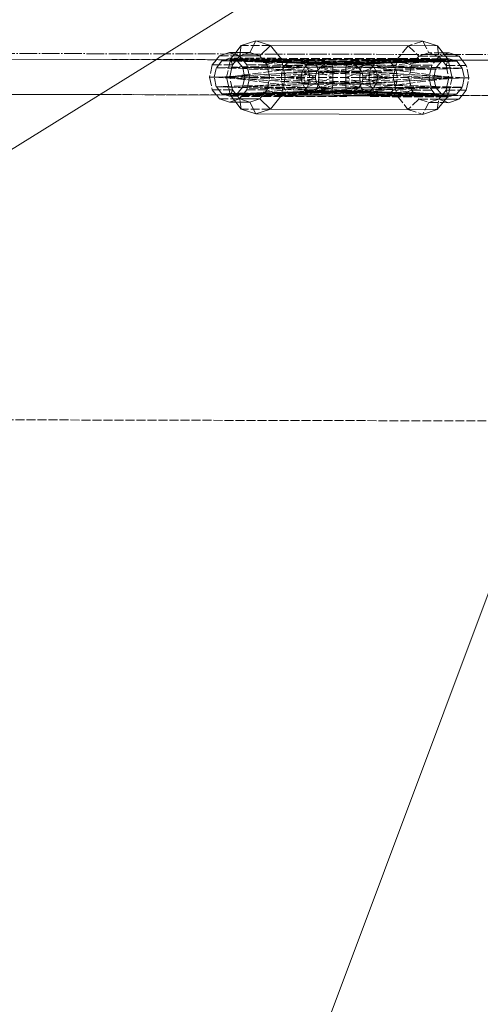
# Model space of a CAD drawing. Header units: millimetres. Extents: x -15129 to 9171, y -18789 to 5877.
# Tile 39 of 256: x -8819 to -8662, y -17105 to -16769. Entities that reach past the tile are written whole.
import ezdxf

# ---------------------------------------------------------------- set-up
doc = ezdxf.new("R2010")
doc.units = ezdxf.units.MM
doc.linetypes.add('ACAD_ISO02W100', pattern=[15, 12, -3])
doc.linetypes.add('ACAD_ISO04W100', pattern=[30, 24, -3, 0, -3])
for name, color, linetype in [('AS_Belki', 145, 'Continuous'), ('AS_Czesci specjalne', 31, 'Continuous'), ('AS_DIM_ON', 7, 'Continuous'), ('AS_Sciany betonowe', 252, 'Continuous'), ('AS_Siatki', 72, 'Continuous')]:
    doc.layers.add(name, color=color, linetype=linetype)

msp = doc.modelspace()

# ---------------------------------------------------------------- linework, layer by layer
at = {"color": 7, "lineweight": 13}
msp.add_line((-8595.54, -16795.12), (-8816.96, -17386.81), dxfattribs=at)
at = {"layer": 'AS_Belki', "color": 145, "linetype": 'Continuous', "lineweight": 13, "ltscale": 0.25}
for p, q in [((-8745.74, -16782.76), (-9179.18, -16781.82)), ((-8787.37, -16782.67), (-8828.95, -16782.57)), ((-8395.52, -16783.52), (-8667.91, -16782.93)), ((-9179.2, -16793.82), (-8787.34, -16794.67)), ((-8828.98, -16794.57), (-8395.54, -16795.59))]:
    msp.add_line(p, q, dxfattribs=at)
at = {"layer": 'AS_Belki', "color": 84, "linetype": 'ACAD_ISO02W100', "lineweight": 13, "ltscale": 0.25}
for p, q in [((-8395.52, -16783.59), (-8787.37, -16782.67)), ((-8724.79, -16782.8), (-8745.74, -16782.76)), ((-8674.82, -16782.91), (-8694.85, -16782.87)), ((-8672.66, -16782.92), (-8674.82, -16782.91)), ((-8667.91, -16782.93), (-8672.66, -16782.92)), ((-8787.34, -16794.67), (-8724.81, -16794.8)), ((-8694.88, -16794.87), (-8395.54, -16795.52))]:
    msp.add_line(p, q, dxfattribs=at)
at = {"layer": 'AS_Belki', "color": 84, "linetype": 'ACAD_ISO02W100', "lineweight": 13, "ltscale": 0.25, "extrusion": (-0.59867, 0.001298, 0.800995)}
for centre in [(16807.67, -6959.35, 5201.49), (16807.67, -6935.37, 5183.57)]:
    msp.add_circle(centre, 6, dxfattribs=at)
at = {"layer": 'AS_Czesci specjalne', "color": 145, "linetype": 'Continuous', "lineweight": 13, "ltscale": 0.25}
for p, q in [((-8738.24, -16776.27), (-8743.25, -16777.94)), ((-8738.24, -16776.27), (-8740.35, -16780.27)), ((-8738.24, -16776.27), (-8733.24, -16777.96)), ((-8681.37, -16776.4), (-8738.24, -16776.27)), ((-8676.36, -16778.08), (-8681.37, -16776.4)), ((-8747.23, -16780.25), (-8750.64, -16781.39)), ((-8743.83, -16781.4), (-8747.23, -16780.25)), ((-8740.35, -16780.27), (-8747.23, -16780.25)), ((-8743.25, -16777.94), (-8745.12, -16780.26)), ((-8743.25, -16777.94), (-8743.59, -16780.26)), ((-8736.94, -16781.41), (-8740.35, -16780.27)), ((-8733.24, -16777.96), (-8736.94, -16781.41)), ((-8733.24, -16777.96), (-8729.58, -16782.54)), ((-8676.36, -16778.08), (-8733.24, -16777.96)), ((-8672.71, -16782.67), (-8676.36, -16778.08)), ((-8672.4, -16780.42), (-8674.5, -16780.42)), ((-8668.99, -16781.56), (-8672.4, -16780.42)), ((-8750.64, -16781.39), (-8751.73, -16782.74)), ((-8748.73, -16782.75), (-8747.23, -16782.25)), ((-8747.23, -16782.25), (-8745.72, -16782.76)), ((-8742.73, -16782.77), (-8743.83, -16781.4)), ((-8736.94, -16781.41), (-8743.83, -16781.4)), ((-8735.85, -16782.79), (-8736.94, -16781.41)), ((-8729.58, -16782.54), (-8730.22, -16782.8)), ((-8729.58, -16782.54), (-8729.53, -16782.8)), ((-8729.58, -16782.54), (-8726.96, -16782.81)), ((-8725.11, -16782.81), (-8729.58, -16782.54)), ((-8723.52, -16782.82), (-8729.58, -16782.54)), ((-8672.71, -16782.67), (-8729.58, -16782.54)), ((-8672.71, -16782.67), (-8678.76, -16782.92)), ((-8672.71, -16782.67), (-8677.13, -16782.93)), ((-8672.71, -16782.67), (-8675.25, -16782.93)), ((-8668.99, -16781.56), (-8673.59, -16781.57)), ((-8672.65, -16782.94), (-8672.71, -16782.67)), ((-8667.89, -16782.95), (-8668.99, -16781.56)), ((-8751.75, -16794.75), (-8750.67, -16796.11)), ((-8750.67, -16796.11), (-8747.27, -16797.25)), ((-8747.26, -16795.25), (-8748.73, -16794.76)), ((-8747.27, -16797.25), (-8743.86, -16796.12)), ((-8747.27, -16797.25), (-8740.38, -16797.27)), ((-8745.79, -16794.76), (-8747.26, -16795.25)), ((-8745.16, -16797.26), (-8743.3, -16799.59)), ((-8743.86, -16796.12), (-8742.77, -16794.77)), ((-8743.86, -16796.12), (-8736.98, -16796.14)), ((-8743.62, -16797.26), (-8743.3, -16799.59)), ((-8736.98, -16796.14), (-8740.38, -16797.27)), ((-8740.38, -16797.27), (-8738.3, -16801.27)), ((-8736.98, -16796.14), (-8735.89, -16794.79)), ((-8736.98, -16796.14), (-8733.29, -16799.61)), ((-8729.61, -16795.04), (-8733.29, -16799.61)), ((-8729.61, -16795.04), (-8730.19, -16794.8)), ((-8729.56, -16794.8), (-8729.61, -16795.04)), ((-8725.54, -16794.81), (-8729.61, -16795.04)), ((-8727.21, -16794.81), (-8729.61, -16795.04)), ((-8724.1, -16794.82), (-8729.61, -16795.04)), ((-8729.61, -16795.04), (-8672.74, -16795.17)), ((-8677.86, -16794.92), (-8672.74, -16795.17)), ((-8672.74, -16795.17), (-8676.47, -16794.93)), ((-8676.41, -16799.73), (-8672.74, -16795.17)), ((-8672.74, -16795.17), (-8674.88, -16794.93)), ((-8674.54, -16797.4), (-8672.43, -16797.42)), ((-8669.03, -16796.28), (-8673.62, -16796.26)), ((-8672.74, -16795.17), (-8672.69, -16794.94)), ((-8672.43, -16797.42), (-8669.03, -16796.28)), ((-8669.03, -16796.28), (-8667.95, -16794.95)), ((-8743.3, -16799.59), (-8738.3, -16801.27)), ((-8733.29, -16799.61), (-8738.3, -16801.27)), ((-8733.29, -16799.61), (-8676.41, -16799.73)), ((-8681.42, -16801.4), (-8676.41, -16799.73)), ((-8738.3, -16801.27), (-8681.42, -16801.4))]:
    msp.add_line(p, q, dxfattribs=at)
at = {"layer": 'AS_Czesci specjalne', "color": 84, "linetype": 'ACAD_ISO02W100', "lineweight": 13, "ltscale": 0.25}
for p, q in [((-8681.37, -16776.4), (-8686.38, -16778.06)), ((-8681.37, -16776.4), (-8679.28, -16780.43)), ((-8745.12, -16780.26), (-8746.72, -16782.25)), ((-8743.59, -16780.26), (-8743.75, -16781.4)), ((-8743.75, -16781.4), (-8740.35, -16780.27)), ((-8733.24, -16777.96), (-8743.25, -16777.94)), ((-8686.38, -16778.06), (-8690.05, -16782.63)), ((-8686.38, -16778.06), (-8682.68, -16781.56)), ((-8679.28, -16780.43), (-8682.68, -16781.56)), ((-8674.5, -16780.42), (-8679.28, -16780.43)), ((-8679.28, -16780.43), (-8675.89, -16781.57)), ((-8676.36, -16778.08), (-8675.89, -16781.57)), ((-8672.4, -16780.42), (-8675.8, -16781.55)), ((-8751.74, -16782.75), (-8753.14, -16784.49)), ((-8751.75, -16785.49), (-8749.84, -16783.12)), ((-8750.64, -16781.39), (-8743.83, -16781.4)), ((-8749.84, -16783.12), (-8748.75, -16782.76)), ((-8749.84, -16783.12), (-8722.55, -16783.97)), ((-8749.84, -16783.12), (-8723.02, -16783.72)), ((-8713.15, -16783.83), (-8749.84, -16783.12)), ((-8669.8, -16783.29), (-8749.84, -16783.12)), ((-8748.75, -16782.76), (-8748.73, -16782.75)), ((-8746.98, -16782.76), (-8748.28, -16788.75)), ((-8675.22, -16782.41), (-8747.23, -16782.25)), ((-8746.93, -16782.5), (-8746.98, -16782.75)), ((-8746.83, -16782.39), (-8746.93, -16782.5)), ((-8746.84, -16782.75), (-8746.93, -16782.5)), ((-8746.93, -16782.5), (-8721.54, -16785.27)), ((-8746.93, -16782.5), (-8720.28, -16784.2)), ((-8719, -16783.81), (-8746.93, -16782.5)), ((-8729.58, -16782.54), (-8746.93, -16782.5)), ((-8746.25, -16784.51), (-8746.84, -16782.76)), ((-8746.72, -16782.25), (-8746.83, -16782.39)), ((-8746.25, -16784.51), (-8745.03, -16782.99)), ((-8745.72, -16782.76), (-8744.63, -16783.13)), ((-8745.03, -16782.99), (-8744.85, -16782.77)), ((-8744.85, -16782.76), (-8744.44, -16782.26)), ((-8744.85, -16782.77), (-8744.85, -16782.76)), ((-8744.63, -16783.13), (-8742.73, -16785.51)), ((-8744.63, -16783.13), (-8707.31, -16784.23)), ((-8706.99, -16783.94), (-8744.63, -16783.13)), ((-8706.49, -16783.84), (-8744.63, -16783.13)), ((-8744.44, -16782.26), (-8743.75, -16781.4)), ((-8741.34, -16784.52), (-8742.73, -16782.77)), ((-8734.46, -16784.53), (-8735.85, -16782.79)), ((-8730.22, -16782.8), (-8734.46, -16784.53)), ((-8729.53, -16782.8), (-8728.26, -16788.79)), ((-8726.96, -16782.81), (-8702.34, -16785.31)), ((-8701.67, -16784.24), (-8725.11, -16782.81)), ((-8700.64, -16783.85), (-8723.52, -16782.82)), ((-8723.02, -16783.72), (-8713.83, -16783.93)), ((-8722.55, -16783.97), (-8714.65, -16784.21)), ((-8719, -16783.81), (-8720.28, -16784.2)), ((-8713.83, -16783.93), (-8720.28, -16784.2)), ((-8690.05, -16782.63), (-8719, -16783.81)), ((-8719, -16783.81), (-8717.98, -16784.2)), ((-8719, -16783.81), (-8713.83, -16783.93)), ((-8719, -16783.81), (-8713.72, -16783.91)), ((-8713.15, -16783.83), (-8719, -16783.81)), ((-8690.05, -16782.63), (-8717.98, -16784.2)), ((-8714.04, -16784), (-8717.98, -16784.2)), ((-8690.05, -16782.63), (-8717.31, -16785.28)), ((-8714.65, -16784.21), (-8713.83, -16783.93)), ((-8712.65, -16783.93), (-8714.04, -16784)), ((-8713.83, -16783.93), (-8713.15, -16783.83)), ((-8713.72, -16783.91), (-8712.65, -16783.93)), ((-8675.01, -16783.28), (-8713.15, -16783.83)), ((-8713.15, -16783.83), (-8712.65, -16783.93)), ((-8675.01, -16783.28), (-8712.65, -16783.93)), ((-8712.65, -16783.93), (-8712.33, -16784.22)), ((-8675.01, -16783.28), (-8712.33, -16784.22)), ((-8707.31, -16784.23), (-8706.99, -16783.94)), ((-8706.49, -16783.84), (-8706.99, -16783.94)), ((-8706.99, -16783.94), (-8700.64, -16783.85)), ((-8701.67, -16784.24), (-8706.99, -16783.94)), ((-8669.8, -16783.29), (-8706.49, -16783.84)), ((-8706.49, -16783.84), (-8705.81, -16783.94)), ((-8700.64, -16783.85), (-8706.49, -16783.84)), ((-8705.81, -16783.94), (-8669.8, -16783.29)), ((-8705.81, -16783.94), (-8700.64, -16783.85)), ((-8705.81, -16783.94), (-8705, -16784.23)), ((-8701.42, -16784.15), (-8705.81, -16783.94)), ((-8705, -16784.23), (-8669.8, -16783.29)), ((-8701.67, -16784.24), (-8700.64, -16783.85)), ((-8678.76, -16782.92), (-8700.64, -16783.85)), ((-8699.37, -16784.24), (-8700.64, -16783.85)), ((-8677.13, -16782.93), (-8699.37, -16784.24)), ((-8675.25, -16782.93), (-8698.1, -16785.32)), ((-8690.05, -16782.63), (-8691.41, -16788.87)), ((-8685.17, -16784.65), (-8690.05, -16782.63)), ((-8682.68, -16781.56), (-8685.17, -16784.65)), ((-8682.68, -16781.56), (-8675.8, -16781.55)), ((-8675.8, -16781.55), (-8678.3, -16784.65)), ((-8676.92, -16785.66), (-8675.01, -16783.28)), ((-8675.89, -16781.57), (-8674.8, -16782.93)), ((-8673.59, -16781.57), (-8675.89, -16781.57)), ((-8672.91, -16782.41), (-8675.22, -16782.41)), ((-8675.01, -16783.28), (-8674.63, -16783.16)), ((-8674.8, -16782.93), (-8673.41, -16784.68)), ((-8674.63, -16783.16), (-8673.96, -16782.93)), ((-8673.96, -16782.93), (-8673.9, -16782.91)), ((-8673.9, -16782.91), (-8672.8, -16782.55)), ((-8672.71, -16782.67), (-8673.41, -16784.68)), ((-8672.4, -16782.42), (-8672.91, -16782.41)), ((-8672.8, -16782.55), (-8672.4, -16782.42)), ((-8671.38, -16788.92), (-8672.65, -16782.94)), ((-8672.4, -16782.42), (-8669.8, -16783.29)), ((-8669.8, -16783.29), (-8667.9, -16785.68)), ((-8666.51, -16784.68), (-8667.89, -16782.95)), ((-8753.14, -16784.49), (-8754.06, -16788.74)), ((-8746.25, -16784.51), (-8753.14, -16784.49)), ((-8752.45, -16788.74), (-8751.75, -16785.49)), ((-8714.65, -16784.21), (-8751.75, -16785.49)), ((-8721.15, -16785.29), (-8751.75, -16785.49)), ((-8751.75, -16785.49), (-8720.68, -16786.72)), ((-8721.54, -16785.27), (-8748.28, -16788.75)), ((-8722.48, -16786.88), (-8748.28, -16788.75)), ((-8747.17, -16788.75), (-8746.25, -16784.51)), ((-8707.31, -16784.23), (-8742.73, -16785.51)), ((-8707.57, -16785.27), (-8742.73, -16785.51)), ((-8742.73, -16785.51), (-8742.04, -16788.76)), ((-8742.73, -16785.51), (-8707.62, -16786.86)), ((-8720.59, -16787.01), (-8742.17, -16788.18)), ((-8707.62, -16786.86), (-8742.04, -16788.76)), ((-8740.44, -16788.77), (-8741.34, -16784.52)), ((-8734.46, -16784.53), (-8741.34, -16784.52)), ((-8733.56, -16788.78), (-8734.46, -16784.53)), ((-8702.34, -16785.31), (-8728.26, -16788.79)), ((-8702.7, -16786.93), (-8728.26, -16788.79)), ((-8722.48, -16786.88), (-8722.84, -16788.81)), ((-8721.54, -16785.27), (-8722.48, -16786.88)), ((-8717.54, -16786.84), (-8722.48, -16786.88)), ((-8722.48, -16786.88), (-8718.03, -16788.82)), ((-8720.28, -16784.2), (-8721.54, -16785.27)), ((-8716.27, -16785.25), (-8721.54, -16785.27)), ((-8721.54, -16785.27), (-8717.54, -16786.84)), ((-8716.27, -16785.25), (-8721.15, -16785.29)), ((-8720.68, -16786.72), (-8717.54, -16786.84)), ((-8717.54, -16786.84), (-8720.59, -16787.01)), ((-8720.28, -16784.2), (-8716.27, -16785.25)), ((-8720.28, -16784.2), (-8714.65, -16784.21)), ((-8718.03, -16788.82), (-8717.54, -16786.84)), ((-8717.98, -16784.2), (-8717.31, -16785.28)), ((-8717.98, -16784.2), (-8715.36, -16784.67)), ((-8712.33, -16784.22), (-8717.98, -16784.2)), ((-8717.54, -16786.84), (-8716.27, -16785.25)), ((-8717.31, -16785.28), (-8717.09, -16786.28)), ((-8712.04, -16786.85), (-8717.31, -16785.28)), ((-8691.41, -16788.87), (-8717.31, -16785.28)), ((-8716.29, -16785.28), (-8717.31, -16785.28)), ((-8717.09, -16786.28), (-8716.96, -16786.9)), ((-8712.04, -16786.85), (-8716.96, -16786.9)), ((-8716.96, -16786.9), (-8716.85, -16788.82)), ((-8716.96, -16786.9), (-8712.04, -16788.83)), ((-8691.41, -16788.87), (-8716.96, -16786.9)), ((-8712.08, -16785.26), (-8716.29, -16785.28)), ((-8716.27, -16785.25), (-8714.65, -16784.21)), ((-8715.36, -16784.67), (-8712.08, -16785.26)), ((-8712.33, -16784.22), (-8712.08, -16785.26)), ((-8712.33, -16784.22), (-8704.53, -16784.53)), ((-8712.08, -16785.26), (-8712.04, -16786.85)), ((-8703.31, -16785.36), (-8712.08, -16785.26)), ((-8702.61, -16786.53), (-8712.04, -16786.85)), ((-8702.73, -16787.41), (-8712.04, -16786.85)), ((-8712.04, -16786.85), (-8712.04, -16788.83)), ((-8707.62, -16786.86), (-8707.57, -16785.27)), ((-8707.62, -16786.86), (-8702.34, -16785.31)), ((-8702.7, -16786.93), (-8707.62, -16786.86)), ((-8707.62, -16788.84), (-8707.62, -16786.86)), ((-8707.62, -16788.84), (-8702.7, -16786.93)), ((-8707.31, -16784.23), (-8707.57, -16785.27)), ((-8707.57, -16785.27), (-8701.67, -16784.24)), ((-8702.34, -16785.31), (-8707.57, -16785.27)), ((-8701.67, -16784.24), (-8707.31, -16784.23)), ((-8705, -16784.23), (-8703.37, -16785.28)), ((-8667.9, -16785.68), (-8705, -16784.23)), ((-8701.67, -16784.24), (-8705, -16784.23)), ((-8704.53, -16784.53), (-8701.92, -16784.64)), ((-8703.37, -16785.28), (-8702.11, -16784.95)), ((-8703.37, -16785.28), (-8702.56, -16786.31)), ((-8667.9, -16785.68), (-8703.37, -16785.28)), ((-8702.32, -16785.29), (-8703.37, -16785.28)), ((-8698.52, -16785.41), (-8703.31, -16785.36)), ((-8702.81, -16788.85), (-8702.7, -16786.93)), ((-8702.7, -16786.93), (-8702.34, -16785.31)), ((-8702.39, -16786.52), (-8702.61, -16786.53)), ((-8702.56, -16786.31), (-8702.12, -16786.87)), ((-8698.85, -16786.4), (-8702.39, -16786.52)), ((-8702.34, -16785.31), (-8701.67, -16784.24)), ((-8698.1, -16785.32), (-8702.32, -16785.29)), ((-8698.1, -16785.32), (-8702.12, -16786.87)), ((-8702.12, -16786.87), (-8667.9, -16785.68)), ((-8702.12, -16786.87), (-8701.63, -16788.85)), ((-8667.21, -16788.93), (-8702.12, -16786.87)), ((-8697.17, -16786.94), (-8702.12, -16786.87)), ((-8702.11, -16784.95), (-8699.37, -16784.24)), ((-8701.92, -16784.64), (-8676.92, -16785.66)), ((-8699.37, -16784.24), (-8701.67, -16784.24)), ((-8701.63, -16788.85), (-8697.17, -16786.94)), ((-8699.37, -16784.24), (-8701.42, -16784.15)), ((-8698.1, -16785.32), (-8699.37, -16784.24)), ((-8676.92, -16785.66), (-8698.85, -16786.4)), ((-8676.92, -16785.66), (-8698.52, -16785.41)), ((-8697.17, -16786.94), (-8698.1, -16785.32)), ((-8671.38, -16788.92), (-8698.1, -16785.32)), ((-8696.83, -16788.86), (-8697.17, -16786.94)), ((-8671.38, -16788.92), (-8697.17, -16786.94)), ((-8685.17, -16784.65), (-8686.09, -16788.89)), ((-8678.3, -16784.65), (-8685.17, -16784.65)), ((-8678.3, -16784.65), (-8679.22, -16788.9)), ((-8677.62, -16788.9), (-8676.92, -16785.66)), ((-8673.41, -16784.68), (-8672.51, -16788.92)), ((-8666.51, -16784.68), (-8673.41, -16784.68)), ((-8667.9, -16785.68), (-8667.21, -16788.93)), ((-8665.61, -16788.93), (-8666.51, -16784.68)), ((-8754.06, -16788.74), (-8753.15, -16792.99)), ((-8740.44, -16788.77), (-8754.06, -16788.74)), ((-8742.17, -16788.18), (-8752.45, -16788.74)), ((-8751.76, -16791.99), (-8752.45, -16788.74)), ((-8752.45, -16788.74), (-8717.54, -16790.8)), ((-8748.28, -16788.75), (-8747.01, -16794.75)), ((-8748.28, -16788.75), (-8721.56, -16792.35)), ((-8748.28, -16788.75), (-8722.49, -16790.73)), ((-8747.17, -16788.75), (-8748.28, -16788.75)), ((-8746.27, -16793.01), (-8747.17, -16788.75)), ((-8742.04, -16788.76), (-8742.75, -16792.01)), ((-8707.63, -16790.82), (-8742.04, -16788.76)), ((-8741.36, -16793.02), (-8740.44, -16788.77)), ((-8733.56, -16788.78), (-8740.44, -16788.77)), ((-8734.48, -16793.03), (-8733.56, -16788.78)), ((-8728.26, -16788.79), (-8733.56, -16788.78)), ((-8728.26, -16788.79), (-8729.56, -16794.8)), ((-8728.26, -16788.79), (-8702.35, -16792.39)), ((-8728.26, -16788.79), (-8702.71, -16790.77)), ((-8702.81, -16788.85), (-8728.26, -16788.79)), ((-8722.84, -16788.81), (-8722.49, -16790.73)), ((-8718.03, -16788.82), (-8722.49, -16790.73)), ((-8722.49, -16790.73), (-8721.56, -16792.35)), ((-8722.49, -16790.73), (-8717.54, -16790.8)), ((-8717.54, -16790.8), (-8718.03, -16788.82)), ((-8717.33, -16792.36), (-8691.41, -16788.87)), ((-8716.85, -16788.82), (-8716.97, -16790.74)), ((-8712.04, -16788.83), (-8716.97, -16790.74)), ((-8691.41, -16788.87), (-8716.97, -16790.74)), ((-8712.04, -16788.83), (-8712.05, -16790.81)), ((-8702.73, -16790.29), (-8712.05, -16790.81)), ((-8707.63, -16790.82), (-8707.62, -16788.84)), ((-8702.71, -16790.77), (-8707.62, -16788.84)), ((-8702.71, -16790.77), (-8702.81, -16788.85)), ((-8701.63, -16788.85), (-8702.81, -16788.85)), ((-8701.63, -16788.85), (-8702.81, -16788.85)), ((-8701.98, -16787.45), (-8702.73, -16787.41)), ((-8701.98, -16790.25), (-8702.73, -16790.29)), ((-8701.63, -16788.85), (-8702.13, -16790.83)), ((-8702.13, -16790.83), (-8667.21, -16788.93)), ((-8699.25, -16787.61), (-8701.98, -16787.45)), ((-8699.26, -16790.1), (-8701.98, -16790.25)), ((-8697.18, -16790.79), (-8701.63, -16788.85)), ((-8696.83, -16788.86), (-8701.63, -16788.85)), ((-8677.62, -16788.9), (-8699.26, -16790.1)), ((-8677.62, -16788.9), (-8699.25, -16787.61)), ((-8698.12, -16792.4), (-8671.38, -16788.92)), ((-8697.18, -16790.79), (-8696.83, -16788.86)), ((-8671.38, -16788.92), (-8697.18, -16790.79)), ((-8667.21, -16788.93), (-8696.83, -16788.86)), ((-8691.41, -16788.87), (-8690.08, -16795.13)), ((-8686.09, -16788.89), (-8685.19, -16793.12)), ((-8679.22, -16788.9), (-8678.32, -16793.15)), ((-8676.93, -16792.16), (-8677.62, -16788.9)), ((-8672.51, -16788.92), (-8673.43, -16793.15)), ((-8672.69, -16794.94), (-8671.38, -16788.92)), ((-8671.38, -16788.92), (-8672.51, -16788.92)), ((-8667.21, -16788.93), (-8667.91, -16792.18)), ((-8665.61, -16788.93), (-8667.21, -16788.93)), ((-8666.53, -16793.18), (-8665.61, -16788.93)), ((-8753.15, -16792.99), (-8751.76, -16794.74)), ((-8753.15, -16792.99), (-8746.27, -16793.01)), ((-8742.67, -16791.68), (-8751.76, -16791.99)), ((-8749.86, -16794.38), (-8751.76, -16791.99)), ((-8751.76, -16791.99), (-8721.63, -16793.17)), ((-8721.17, -16792.33), (-8751.76, -16791.99)), ((-8714.67, -16793.44), (-8749.86, -16794.38)), ((-8721.56, -16792.35), (-8746.95, -16795)), ((-8720.3, -16793.43), (-8746.95, -16795)), ((-8719.02, -16793.81), (-8746.95, -16795)), ((-8746.27, -16793.01), (-8746.87, -16794.75)), ((-8745.06, -16794.52), (-8746.27, -16793.01)), ((-8742.75, -16792.01), (-8744.66, -16794.39)), ((-8707.33, -16793.45), (-8744.66, -16794.39)), ((-8744.66, -16794.39), (-8707.02, -16793.74)), ((-8744.66, -16794.39), (-8706.52, -16793.84)), ((-8723.21, -16793.98), (-8744.58, -16794.3)), ((-8713.86, -16793.73), (-8744.57, -16794.28)), ((-8742.77, -16794.77), (-8741.36, -16793.02)), ((-8707.63, -16790.82), (-8742.75, -16792.01)), ((-8742.75, -16792.01), (-8707.33, -16793.45)), ((-8742.75, -16792.01), (-8707.58, -16792.41)), ((-8720.69, -16790.91), (-8742.67, -16791.68)), ((-8741.36, -16793.02), (-8734.48, -16793.03)), ((-8735.89, -16794.79), (-8734.48, -16793.03)), ((-8730.19, -16794.8), (-8734.48, -16793.03)), ((-8702.35, -16792.39), (-8727.21, -16794.81)), ((-8701.69, -16793.47), (-8725.54, -16794.81)), ((-8700.67, -16793.85), (-8724.1, -16794.82)), ((-8713.17, -16793.83), (-8723.21, -16793.98)), ((-8721.63, -16793.17), (-8714.67, -16793.44)), ((-8717.54, -16790.8), (-8721.56, -16792.35)), ((-8721.56, -16792.35), (-8720.3, -16793.43)), ((-8721.56, -16792.35), (-8716.29, -16792.39)), ((-8716.29, -16792.39), (-8721.17, -16792.33)), ((-8717.54, -16790.8), (-8720.69, -16790.91)), ((-8716.29, -16792.39), (-8720.3, -16793.43)), ((-8720.3, -16793.43), (-8719.02, -16793.81)), ((-8713.86, -16793.73), (-8720.3, -16793.43)), ((-8714.67, -16793.44), (-8720.3, -16793.43)), ((-8718, -16793.43), (-8719.02, -16793.81)), ((-8713.86, -16793.73), (-8719.02, -16793.81)), ((-8719.02, -16793.81), (-8713.74, -16793.74)), ((-8719.02, -16793.81), (-8690.08, -16795.13)), ((-8719.02, -16793.81), (-8713.17, -16793.83)), ((-8717.33, -16792.36), (-8718, -16793.43)), ((-8715.38, -16792.97), (-8718, -16793.43)), ((-8718, -16793.43), (-8690.08, -16795.13)), ((-8718, -16793.43), (-8714.07, -16793.65)), ((-8718, -16793.43), (-8714.66, -16793.44)), ((-8716.29, -16792.39), (-8717.54, -16790.8)), ((-8717.1, -16791.36), (-8717.33, -16792.36)), ((-8716.5, -16792.11), (-8717.33, -16792.36)), ((-8690.08, -16795.13), (-8717.33, -16792.36)), ((-8717.33, -16792.36), (-8716.31, -16792.36)), ((-8716.97, -16790.74), (-8717.1, -16791.36)), ((-8716.97, -16790.74), (-8712.05, -16790.81)), ((-8712.05, -16790.81), (-8716.5, -16792.11)), ((-8716.31, -16792.36), (-8712.09, -16792.4)), ((-8714.67, -16793.44), (-8716.29, -16792.39)), ((-8712.09, -16792.4), (-8715.38, -16792.97)), ((-8713.86, -16793.73), (-8714.67, -16793.44)), ((-8712.35, -16793.44), (-8714.66, -16793.44)), ((-8714.07, -16793.65), (-8712.67, -16793.73)), ((-8713.17, -16793.83), (-8713.86, -16793.73)), ((-8713.74, -16793.74), (-8712.67, -16793.73)), ((-8713.17, -16793.83), (-8712.67, -16793.73)), ((-8713.17, -16793.83), (-8675.03, -16794.54)), ((-8712.67, -16793.73), (-8712.35, -16793.44)), ((-8712.67, -16793.73), (-8675.03, -16794.54)), ((-8712.09, -16792.4), (-8712.35, -16793.44)), ((-8712.35, -16793.44), (-8701.94, -16793.06)), ((-8712.35, -16793.44), (-8700.87, -16793.78)), ((-8712.05, -16790.81), (-8712.09, -16792.4)), ((-8703.33, -16792.34), (-8712.09, -16792.4)), ((-8702.62, -16791.17), (-8712.05, -16790.81)), ((-8707.63, -16790.82), (-8702.71, -16790.77)), ((-8707.58, -16792.41), (-8707.63, -16790.82)), ((-8702.35, -16792.39), (-8707.63, -16790.82)), ((-8707.58, -16792.41), (-8702.35, -16792.39)), ((-8707.33, -16793.45), (-8707.58, -16792.41)), ((-8701.69, -16793.47), (-8707.58, -16792.41)), ((-8707.33, -16793.45), (-8707.02, -16793.74)), ((-8707.33, -16793.45), (-8701.69, -16793.47)), ((-8707.02, -16793.74), (-8701.69, -16793.47)), ((-8707.02, -16793.74), (-8706.52, -16793.84)), ((-8707.02, -16793.74), (-8700.67, -16793.85)), ((-8705.83, -16793.74), (-8706.52, -16793.84)), ((-8706.52, -16793.84), (-8669.82, -16794.55)), ((-8706.52, -16793.84), (-8700.67, -16793.85)), ((-8705.02, -16793.46), (-8705.83, -16793.74)), ((-8701.45, -16793.56), (-8705.83, -16793.74)), ((-8705.83, -16793.74), (-8669.82, -16794.55)), ((-8705.83, -16793.74), (-8700.67, -16793.85)), ((-8705.02, -16793.46), (-8667.91, -16792.18)), ((-8703.39, -16792.42), (-8705.02, -16793.46)), ((-8669.82, -16794.55), (-8705.02, -16793.46)), ((-8705.02, -16793.46), (-8701.69, -16793.47)), ((-8702.57, -16791.39), (-8703.39, -16792.42)), ((-8667.91, -16792.18), (-8703.39, -16792.42)), ((-8703.39, -16792.42), (-8702.34, -16792.41)), ((-8699.39, -16793.47), (-8703.39, -16792.42)), ((-8702.36, -16792.33), (-8703.33, -16792.34)), ((-8702.35, -16792.39), (-8702.71, -16790.77)), ((-8702.4, -16791.18), (-8702.62, -16791.17)), ((-8702.13, -16790.83), (-8702.57, -16791.39)), ((-8698.86, -16791.31), (-8702.4, -16791.18)), ((-8676.93, -16792.16), (-8702.36, -16792.33)), ((-8701.69, -16793.47), (-8702.35, -16792.39)), ((-8702.34, -16792.41), (-8698.12, -16792.4)), ((-8702.13, -16790.83), (-8697.18, -16790.79)), ((-8698.12, -16792.4), (-8702.13, -16790.83)), ((-8667.91, -16792.18), (-8702.13, -16790.83)), ((-8701.94, -16793.06), (-8698.33, -16792.93)), ((-8700.67, -16793.85), (-8701.69, -16793.47)), ((-8701.69, -16793.47), (-8699.39, -16793.47)), ((-8699.39, -16793.47), (-8701.45, -16793.56)), ((-8700.87, -16793.78), (-8696.74, -16793.9)), ((-8700.67, -16793.85), (-8699.39, -16793.47)), ((-8700.67, -16793.85), (-8677.86, -16794.92)), ((-8699.39, -16793.47), (-8698.12, -16792.4)), ((-8676.47, -16794.93), (-8699.39, -16793.47)), ((-8676.93, -16792.16), (-8698.86, -16791.31)), ((-8698.33, -16792.93), (-8676.93, -16792.16)), ((-8698.12, -16792.4), (-8697.18, -16790.79)), ((-8674.88, -16794.93), (-8698.12, -16792.4)), ((-8696.74, -16793.9), (-8675.03, -16794.54)), ((-8685.19, -16793.12), (-8690.08, -16795.13)), ((-8685.19, -16793.12), (-8682.71, -16796.23)), ((-8678.32, -16793.15), (-8685.19, -16793.12)), ((-8678.32, -16793.15), (-8675.83, -16796.27)), ((-8675.03, -16794.54), (-8676.93, -16792.16)), ((-8673.43, -16793.15), (-8674.86, -16794.93)), ((-8672.74, -16795.17), (-8673.43, -16793.15)), ((-8666.53, -16793.18), (-8673.43, -16793.15)), ((-8669.82, -16794.55), (-8667.91, -16792.18)), ((-8667.95, -16794.95), (-8666.53, -16793.18)), ((-8750.67, -16796.11), (-8743.86, -16796.12)), ((-8744.57, -16794.28), (-8749.86, -16794.38)), ((-8744.58, -16794.3), (-8749.86, -16794.38)), ((-8748.76, -16794.75), (-8749.86, -16794.38)), ((-8749.86, -16794.38), (-8669.82, -16794.55)), ((-8748.73, -16794.76), (-8748.76, -16794.75)), ((-8747.26, -16795.25), (-8707.29, -16795.34)), ((-8747, -16794.76), (-8746.95, -16795)), ((-8746.87, -16794.76), (-8746.95, -16795)), ((-8746.95, -16795), (-8746.86, -16795.12)), ((-8746.95, -16795), (-8729.61, -16795.04)), ((-8746.86, -16795.12), (-8746.75, -16795.25)), ((-8746.75, -16795.25), (-8745.16, -16797.26)), ((-8744.66, -16794.39), (-8745.79, -16794.76)), ((-8744.87, -16794.76), (-8745.06, -16794.52)), ((-8744.86, -16794.77), (-8744.87, -16794.76)), ((-8744.47, -16795.26), (-8744.86, -16794.77)), ((-8743.78, -16796.12), (-8744.47, -16795.26)), ((-8743.78, -16796.12), (-8743.62, -16797.26)), ((-8740.38, -16797.27), (-8743.78, -16796.12)), ((-8699.35, -16795.36), (-8675.25, -16795.41)), ((-8690.08, -16795.13), (-8686.42, -16799.71)), ((-8682.71, -16796.23), (-8686.42, -16799.71)), ((-8682.71, -16796.23), (-8679.32, -16797.37)), ((-8675.83, -16796.27), (-8682.71, -16796.23)), ((-8679.32, -16797.37), (-8681.42, -16801.4)), ((-8675.92, -16796.25), (-8679.32, -16797.37)), ((-8679.32, -16797.37), (-8674.54, -16797.4)), ((-8676.41, -16799.73), (-8675.92, -16796.25)), ((-8674.86, -16794.93), (-8675.92, -16796.25)), ((-8673.62, -16796.26), (-8675.92, -16796.25)), ((-8672.43, -16797.42), (-8675.83, -16796.27)), ((-8675.25, -16795.41), (-8672.94, -16795.41)), ((-8672.43, -16795.42), (-8675.03, -16794.54)), ((-8672.94, -16795.41), (-8672.43, -16795.42)), ((-8669.82, -16794.55), (-8672.43, -16795.42)), ((-8733.29, -16799.61), (-8743.3, -16799.59)), ((-8686.42, -16799.71), (-8681.42, -16801.4))]:
    msp.add_line(p, q, dxfattribs=at)
at = {"layer": 'AS_DIM_ON', "color": 7, "lineweight": 13}
msp.add_line((-8446.56, -16580), (-9611.94, -17305.31), dxfattribs=at)
at = {"layer": 'AS_Sciany betonowe', "color": 145, "linetype": 'ACAD_ISO02W100', "lineweight": 13, "ltscale": 0.25}
msp.add_line((-11227.69, -16900.22), (110.14, -16925.78), dxfattribs=at)
at = {"layer": 'AS_Siatki', "color": 20, "linetype": 'ACAD_ISO04W100', "lineweight": 13, "ltscale": 0.25}
msp.add_line((-11608.02, -16774.36), (105.98, -16800.77), dxfattribs=at)

doc.saveas('drawing.dxf')
